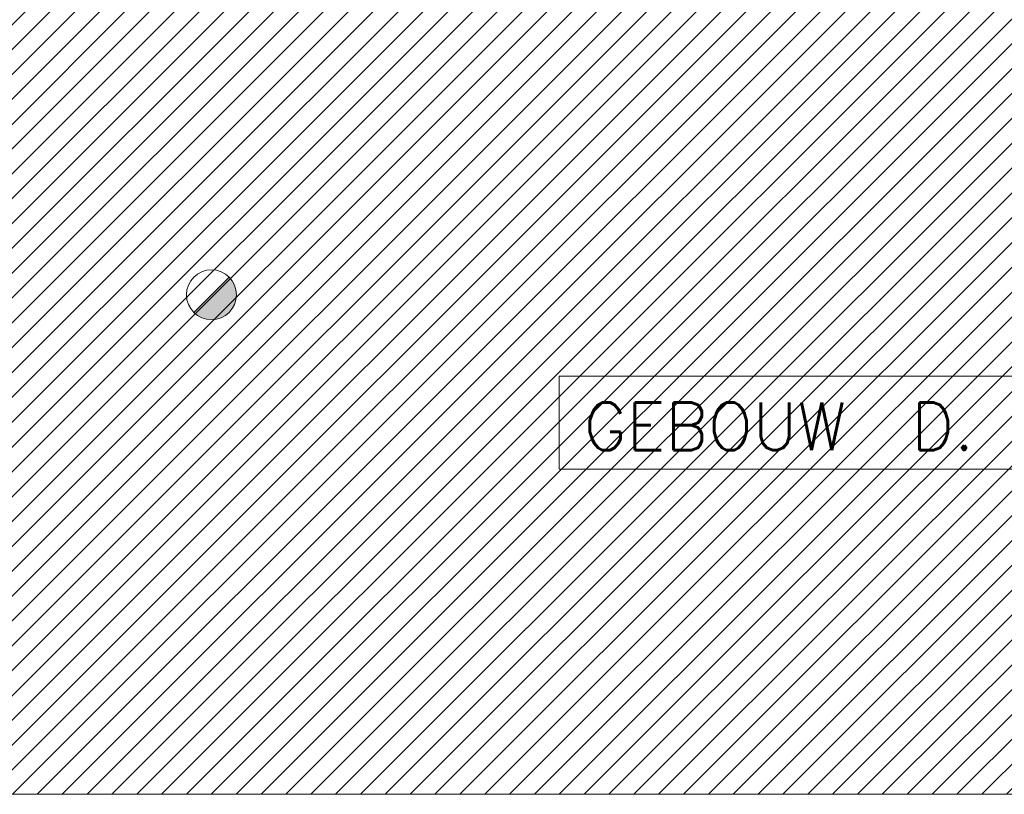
# Model space of a CAD drawing. Header units: millimetres. Extents: x -13022 to 1371524, y -38729 to 632593.
# Tile 10 of 256: x 451552 to 457778, y 570000 to 574901. Entities that reach past the tile are written whole.
import ezdxf
from ezdxf.lldxf.tags import DXFTag

# ---------------------------------------------------------------- set-up
doc = ezdxf.new("R2010")
doc.units = ezdxf.units.MM
doc.header["$LTSCALE"] = 35
for name, color, linetype, lineweight in [('A LIJN 1', 1, 'Continuous', 20), ('A LIJN 9', 252, 'Continuous', 18), ('Al65----_beveiliging-inst', 92, 'Continuous', 9), ('B95 tekst', 7, 'Continuous', 25), ('brandveiligheid voorzieningen', 10, 'Continuous', 9)]:
    doc.layers.add(name, color=color, linetype=linetype, lineweight=lineweight)
doc.styles.add('Algemeen', font='simplex.shx', dxfattribs={"height": 2.5})
tags = doc.linetypes.add('DOT2', pattern=[0.125, 0, -0.125]).pattern_tags.tags
tags[6:7] = [DXFTag(74, 4), DXFTag(75, 0), DXFTag(340, '0'), DXFTag(46, 1.0), DXFTag(50, 0.0), DXFTag(44, 0.0), DXFTag(45, 0.0)]
tags[4:5] = [DXFTag(74, 4), DXFTag(75, 0), DXFTag(340, '0'), DXFTag(46, 1.0), DXFTag(50, 0.0), DXFTag(44, 0.0), DXFTag(45, 0.0)]

# ---------------------------------------------------------------- blocks, each defined once
blk = doc.blocks.new('Brandmelder')
at = {"layer": 'brandveiligheid voorzieningen'}
blk.add_hatch(color=256, dxfattribs=at).paths.add_polyline_path([(76.62, -89.8, 0.198912), (75.85, -87.94), (72.13, -91.66, 0.668179)])
blk.add_line((72.13, -91.66), (75.85, -87.94), dxfattribs=at)
blk.add_circle((73.99, -89.8), 2.63, dxfattribs=at)

msp = doc.modelspace()

# ---------------------------------------------------------------- hatches: boundary and pattern name
at = {"layer": 'A LIJN 9', "ltscale": 0.1}
h = msp.add_hatch(dxfattribs=at)
h.set_pattern_fill('ANSI31', color=256, scale=35)
h.paths.add_polyline_path([(444741.531, 570000.482), (445305.609, 576950.488), (447882.678, 576741.321), (447954.321, 577553.51), (447948.474, 584420.823), (452689.556, 584420.827), (453132.994, 586074.793), (457663.589, 586074.793), (457663.596, 586207.35), (458763.599, 586207.35), (458763.599, 580393.355), (458988.597, 580393.355), (458988.597, 576496.967), (462476.512, 576204.611), (462711.398, 579224.74), (477094.664, 578057.363), (476853.456, 575069.995), (477168.311, 575044.429), (477176.555, 575145.953), (477719.536, 575101.848), (477711.428, 575002.039), (477863.139, 574989.726), (477863.139, 570000.482)])

# ---------------------------------------------------------------- linework, layer by layer
at = {"layer": 'A LIJN 9', "ltscale": 0.1, "elevation": -17276054.382}
msp.add_lwpolyline([(444741.531, 570000.482), (445305.609, 576950.488), (447882.678, 576741.321), (447954.321, 577553.51), (447948.474, 584420.823), (452689.556, 584420.827), (453132.994, 586074.793), (457663.589, 586074.793), (457663.596, 586207.35), (458763.599, 586207.35), (458763.599, 580393.355), (458988.597, 580393.355), (458988.597, 576496.967), (462476.512, 576204.611), (462711.398, 579224.74), (477094.664, 578057.363), (476853.456, 575069.995), (477168.311, 575044.429), (477176.555, 575145.953), (477719.536, 575101.848), (477711.428, 575002.039), (477863.139, 574989.726), (477863.139, 570000.482), (444741.531, 570000.482)], dxfattribs=at)

# ---------------------------------------------------------------- block references
at = {"layer": 'Al65----_beveiliging-inst', "xscale": 60, "yscale": 60, "zscale": 60}
msp.add_blockref('Brandmelder', (448324.406, 578549.047), dxfattribs=at)

# ---------------------------------------------------------------- texts
at = {"layer": 'B95 tekst', "style": 'Algemeen'}
msp.add_text('GEBOUW  D.', height=300, dxfattribs=at).set_placement((455119.388, 572178.659))

# ---------------------------------------------------------------- meshes
at = {"layer": 'A LIJN 1', "color": 1, "linetype": 'DOT2'}
mesh = msp.add_polyface(dxfattribs=at)
corners = [(454963.077, 572058.312), (457901.572, 572058.312), (457901.572, 572645.193), (454963.077, 572645.193)]
mesh.append_faces([[corners[k] for k in face] for face in [(0, 1, 2, 3)]], dxfattribs={"color": 1})

doc.saveas('drawing.dxf')
